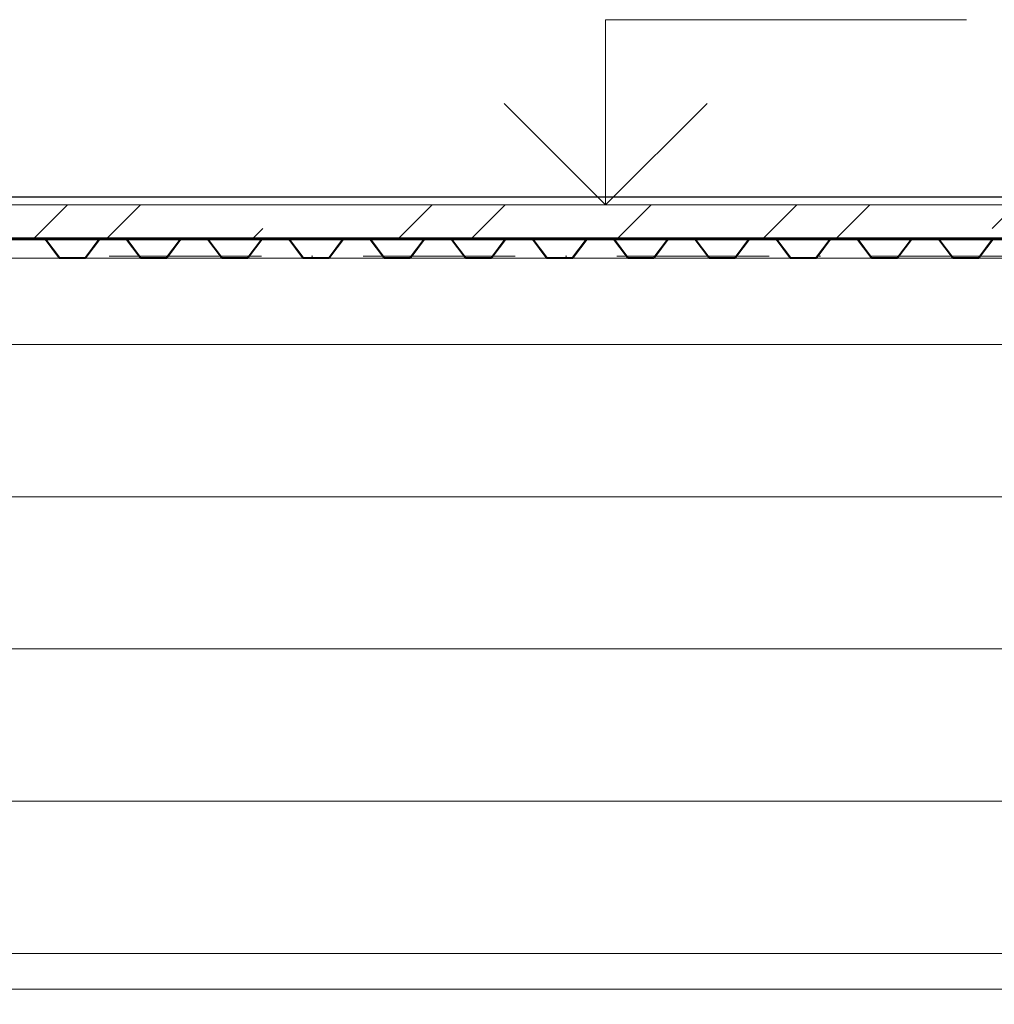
# Model space of a CAD drawing. Header units: millimetres. Extents: x -2033 to 156832, y -23587 to 25008.
# Tile 54 of 71: x 88446 to 90366, y 4570 to 6510. Entities that reach past the tile are written whole.
import ezdxf

# ---------------------------------------------------------------- set-up
doc = ezdxf.new("R2010")
doc.units = ezdxf.units.MM
doc.linetypes.add('Čerchovaná 10mm', pattern=[1800, 1000, -400, 0, -400])
doc.linetypes.add('Čerchovaná 3mm', pattern=[500, 300, -100, 0, -100])
for name, color, linetype, lineweight in [('CA_KOTY', 3, 'Continuous', 9), ('CA_NEVHRA1', 3, 'Čerchovaná 3mm', 13), ('CA_OSY', 5, 'Continuous', 9), ('CA_PODLAHA', 1, 'Continuous', 25), ('CA_PODLAHA25', 7, 'Continuous', 13), ('CA_POHHRA18', 9, 'Continuous', 9), ('CA_POHHRA25', 7, 'Continuous', 13), ('CA_REZY', 1, 'Continuous', 25), ('CA_SRAFY', 9, 'Continuous', 25), ('CA_ZARIZPRED', 8, 'Continuous', 13)]:
    doc.layers.add(name, color=color, linetype=linetype, lineweight=lineweight)

# ---------------------------------------------------------------- blocks, each defined once
blk = doc.blocks.new('ocelová kce final - 11542_003_OK-HALA_TaO-2_ET_AciS_2025-05-29_upr_dwg-2597525-ŘEZ 3 _vestavek V1')
at = {"layer": 'CA_REZY'}
for p, q in [((21835, 6160), (4570, 6160)), ((4570, 6079), (21835, 6079)), ((16933.8, 6079), (16886.2, 6079)), ((16886.2, 6077.9), (16933.8, 6077.9)), ((17046.1, 6079), (16933.9, 6079)), ((16936.2, 6076.7), (16962.9, 6041.6)), ((16937.1, 6077.4), (16963.8, 6042.3)), ((16963.8, 6042.3), (16937.1, 6077.4)), ((17016.2, 6042.3), (17042.9, 6077.4)), ((17042.9, 6077.4), (17016.2, 6042.3)), ((17017.1, 6041.6), (17043.8, 6076.7)), ((17090, 6079), (17046.2, 6079)), ((17046.2, 6077.9), (17090, 6077.9)), ((17093.8, 6079), (17050, 6079)), ((17050, 6079), (17050, 6077.9)), ((17050, 6077.9), (17093.8, 6077.9)), ((17090, 6077.9), (17090, 6079)), ((17206.1, 6079), (17093.9, 6079)), ((17096.2, 6076.7), (17122.9, 6041.6)), ((17097.1, 6077.4), (17123.8, 6042.3)), ((17123.8, 6042.3), (17097.1, 6077.4)), ((17176.2, 6042.3), (17202.9, 6077.4)), ((17202.9, 6077.4), (17176.2, 6042.3)), ((17177.1, 6041.6), (17203.8, 6076.7)), ((17253.8, 6079), (17206.2, 6079)), ((17206.2, 6077.9), (17253.8, 6077.9)), ((17366.1, 6079), (17253.9, 6079)), ((17256.2, 6076.7), (17282.9, 6041.6)), ((17257.1, 6077.4), (17283.8, 6042.3)), ((17283.8, 6042.3), (17257.1, 6077.4)), ((17336.2, 6042.3), (17362.9, 6077.4)), ((17362.9, 6077.4), (17336.2, 6042.3)), ((17337.1, 6041.6), (17363.8, 6076.7)), ((17413.8, 6079), (17366.2, 6079)), ((17366.2, 6077.9), (17413.8, 6077.9)), ((17526.1, 6079), (17413.9, 6079)), ((17416.2, 6076.7), (17442.9, 6041.6)), ((17417.1, 6077.4), (17443.8, 6042.3)), ((17443.8, 6042.3), (17417.1, 6077.4)), ((17496.2, 6042.3), (17522.9, 6077.4)), ((17522.9, 6077.4), (17496.2, 6042.3)), ((17497.1, 6041.6), (17523.8, 6076.7)), ((17573.8, 6079), (17526.2, 6079)), ((17526.2, 6077.9), (17573.8, 6077.9)), ((17686.1, 6079), (17573.9, 6079)), ((17576.2, 6076.7), (17602.9, 6041.6)), ((17577.1, 6077.4), (17603.8, 6042.3)), ((17603.8, 6042.3), (17577.1, 6077.4)), ((17656.2, 6042.3), (17682.9, 6077.4)), ((17682.9, 6077.4), (17656.2, 6042.3)), ((17657.1, 6041.6), (17683.8, 6076.7)), ((17733.8, 6079), (17686.2, 6079)), ((17686.2, 6077.9), (17733.8, 6077.9)), ((17846.1, 6079), (17733.9, 6079)), ((17736.2, 6076.7), (17762.9, 6041.6)), ((17737.1, 6077.4), (17763.8, 6042.3)), ((17763.8, 6042.3), (17737.1, 6077.4)), ((17816.2, 6042.3), (17842.9, 6077.4)), ((17842.9, 6077.4), (17816.2, 6042.3)), ((17817.1, 6041.6), (17843.8, 6076.7)), ((17893.8, 6079), (17846.2, 6079)), ((17846.2, 6077.9), (17893.8, 6077.9)), ((18006.1, 6079), (17893.9, 6079)), ((17896.2, 6076.7), (17922.9, 6041.6)), ((17897.1, 6077.4), (17923.8, 6042.3)), ((17923.8, 6042.3), (17897.1, 6077.4)), ((17976.2, 6042.3), (18002.9, 6077.4)), ((18002.9, 6077.4), (17976.2, 6042.3)), ((17977.1, 6041.6), (18003.8, 6076.7)), ((18050, 6079), (18006.2, 6079)), ((18006.2, 6077.9), (18050, 6077.9)), ((18053.8, 6079), (18010, 6079)), ((18010, 6079), (18010, 6077.9)), ((18010, 6077.9), (18053.8, 6077.9)), ((18050, 6077.9), (18050, 6079)), ((18166.1, 6079), (18053.9, 6079)), ((18056.2, 6076.7), (18082.9, 6041.6)), ((18057.1, 6077.4), (18083.8, 6042.3)), ((18083.8, 6042.3), (18057.1, 6077.4)), ((18136.2, 6042.3), (18162.9, 6077.4)), ((18162.9, 6077.4), (18136.2, 6042.3)), ((18137.1, 6041.6), (18163.8, 6076.7)), ((18213.8, 6079), (18166.2, 6079)), ((18166.2, 6077.9), (18213.8, 6077.9)), ((18326.1, 6079), (18213.9, 6079)), ((18216.2, 6076.7), (18242.9, 6041.6)), ((18217.1, 6077.4), (18243.8, 6042.3)), ((18243.8, 6042.3), (18217.1, 6077.4)), ((18296.2, 6042.3), (18322.9, 6077.4)), ((18322.9, 6077.4), (18296.2, 6042.3)), ((18297.1, 6041.6), (18323.8, 6076.7)), ((18373.8, 6079), (18326.2, 6079)), ((18326.2, 6077.9), (18373.8, 6077.9)), ((18486.1, 6079), (18373.9, 6079)), ((18376.2, 6076.7), (18402.9, 6041.6)), ((18377.1, 6077.4), (18403.8, 6042.3)), ((18403.8, 6042.3), (18377.1, 6077.4)), ((18456.2, 6042.3), (18482.9, 6077.4)), ((18482.9, 6077.4), (18456.2, 6042.3)), ((18457.1, 6041.6), (18483.8, 6076.7)), ((18533.8, 6079), (18486.2, 6079)), ((18486.2, 6077.9), (18533.8, 6077.9)), ((18646.1, 6079), (18533.9, 6079)), ((18536.2, 6076.7), (18562.9, 6041.6)), ((18537.1, 6077.4), (18563.8, 6042.3)), ((18563.8, 6042.3), (18537.1, 6077.4)), ((18616.2, 6042.3), (18642.9, 6077.4)), ((18642.9, 6077.4), (18616.2, 6042.3)), ((18617.1, 6041.6), (18643.8, 6076.7)), ((18693.8, 6079), (18646.2, 6079)), ((18646.2, 6077.9), (18693.8, 6077.9)), ((18806.1, 6079), (18693.9, 6079)), ((18696.2, 6076.7), (18722.9, 6041.6)), ((18697.1, 6077.4), (18723.8, 6042.3)), ((18723.8, 6042.3), (18697.1, 6077.4)), ((18776.2, 6042.3), (18802.9, 6077.4)), ((18802.9, 6077.4), (18776.2, 6042.3)), ((18777.1, 6041.6), (18803.8, 6076.7)), ((16966.2, 6041.1), (17013.8, 6041.1)), ((17013.8, 6041.1), (16966.2, 6041.1)), ((16966.2, 6040), (17013.8, 6040)), ((17126.2, 6041.1), (17173.8, 6041.1)), ((17173.8, 6041.1), (17126.2, 6041.1)), ((17126.2, 6040), (17173.8, 6040)), ((17286.2, 6041.1), (17333.8, 6041.1)), ((17333.8, 6041.1), (17286.2, 6041.1)), ((17286.2, 6040), (17333.8, 6040)), ((17446.2, 6041.1), (17493.8, 6041.1)), ((17493.8, 6041.1), (17446.2, 6041.1)), ((17446.2, 6040), (17493.8, 6040)), ((17606.2, 6041.1), (17653.8, 6041.1)), ((17653.8, 6041.1), (17606.2, 6041.1)), ((17606.2, 6040), (17653.8, 6040)), ((17766.2, 6041.1), (17813.8, 6041.1)), ((17813.8, 6041.1), (17766.2, 6041.1)), ((17766.2, 6040), (17813.8, 6040)), ((17926.2, 6041.1), (17973.8, 6041.1)), ((17973.8, 6041.1), (17926.2, 6041.1)), ((17926.2, 6040), (17973.8, 6040)), ((18086.2, 6041.1), (18133.8, 6041.1)), ((18133.8, 6041.1), (18086.2, 6041.1)), ((18086.2, 6040), (18133.8, 6040)), ((18246.2, 6041.1), (18293.8, 6041.1)), ((18293.8, 6041.1), (18246.2, 6041.1)), ((18246.2, 6040), (18293.8, 6040)), ((18406.2, 6041.1), (18453.8, 6041.1)), ((18453.8, 6041.1), (18406.2, 6041.1)), ((18406.2, 6040), (18453.8, 6040)), ((18566.2, 6041.1), (18613.8, 6041.1)), ((18613.8, 6041.1), (18566.2, 6041.1)), ((18566.2, 6040), (18613.8, 6040)), ((18726.2, 6041.1), (18773.8, 6041.1)), ((18773.8, 6041.1), (18726.2, 6041.1)), ((18726.2, 6040), (18773.8, 6040))]:
    blk.add_line(p, q, dxfattribs=at)
for centre, radius, start, end in [((16886.2, 6075), 4.04, 90, 143.6548), ((16886.2, 6075), 2.96, 90, 143.8185), ((16933.8, 6075), 4.04, 36.3452, 90), ((16933.8, 6075), 2.96, 36.1815, 90), ((16933.8, 6075), 4.04, 36.3453, 88.7247), ((17046.3, 6074.8), 4.18, 91.5924, 142.6726), ((17046.2, 6075), 4.04, 90, 143.6548), ((17046.2, 6075), 2.96, 90, 143.8185), ((17093.8, 6075), 4.04, 36.3452, 90), ((17093.8, 6075), 2.96, 36.1815, 90), ((17093.8, 6075), 4.04, 36.3453, 88.7247), ((17206.3, 6074.8), 4.18, 91.5924, 142.6726), ((17206.2, 6075), 4.04, 90, 143.6548), ((17206.2, 6075), 2.96, 90, 143.8185), ((17253.8, 6075), 4.04, 36.3452, 90), ((17253.8, 6075), 2.96, 36.1815, 90), ((17253.8, 6075), 4.04, 36.3453, 88.7247), ((17366.3, 6074.8), 4.18, 91.5924, 142.6726), ((17366.2, 6075), 4.04, 90, 143.6548), ((17366.2, 6075), 2.96, 90, 143.8185), ((17413.8, 6075), 4.04, 36.3452, 90), ((17413.8, 6075), 2.96, 36.1815, 90), ((17413.8, 6075), 4.04, 36.3453, 88.7247), ((17526.3, 6074.8), 4.18, 91.5924, 142.6726), ((17526.2, 6075), 4.04, 90, 143.6548), ((17526.2, 6075), 2.96, 90, 143.8185), ((17573.8, 6075), 4.04, 36.3452, 90), ((17573.8, 6075), 2.96, 36.1815, 90), ((17573.8, 6075), 4.04, 36.3453, 88.7247), ((17686.3, 6074.8), 4.18, 91.5924, 142.6726), ((17686.2, 6075), 4.04, 90, 143.6548), ((17686.2, 6075), 2.96, 90, 143.8185), ((17733.8, 6075), 4.04, 36.3452, 90), ((17733.8, 6075), 2.96, 36.1815, 90), ((17733.8, 6075), 4.04, 36.3453, 88.7247), ((17846.3, 6074.8), 4.18, 91.5924, 142.6726), ((17846.2, 6075), 4.04, 90, 143.6548), ((17846.2, 6075), 2.96, 90, 143.8185), ((17893.8, 6075), 4.04, 36.3452, 90), ((17893.8, 6075), 2.96, 36.1815, 90), ((17893.8, 6075), 4.04, 36.3453, 88.7247), ((18006.3, 6074.8), 4.18, 91.5924, 142.6726), ((18006.2, 6075), 4.04, 90, 143.6548), ((18006.2, 6075), 2.96, 90, 143.8185), ((18053.8, 6075), 4.04, 36.3452, 90), ((18053.8, 6075), 2.96, 36.1815, 90), ((18053.8, 6075), 4.04, 36.3453, 88.7247), ((18166.3, 6074.8), 4.18, 91.5924, 142.6726), ((18166.2, 6075), 4.04, 90, 143.6548), ((18166.2, 6075), 2.96, 90, 143.8185), ((18213.8, 6075), 4.04, 36.3452, 90), ((18213.8, 6075), 2.96, 36.1815, 90), ((18213.8, 6075), 4.04, 36.3453, 88.7247), ((18326.3, 6074.8), 4.18, 91.5924, 142.6726), ((18326.2, 6075), 4.04, 90, 143.6548), ((18326.2, 6075), 2.96, 90, 143.8185), ((18373.8, 6075), 4.04, 36.3452, 90), ((18373.8, 6075), 2.96, 36.1815, 90), ((18373.8, 6075), 4.04, 36.3453, 88.7247), ((18486.3, 6074.8), 4.18, 91.5924, 142.6726), ((18486.2, 6075), 4.04, 90, 143.6548), ((18486.2, 6075), 2.96, 90, 143.8185), ((18533.8, 6075), 4.04, 36.3452, 90), ((18533.8, 6075), 2.96, 36.1815, 90), ((18533.8, 6075), 4.04, 36.3453, 88.7247), ((18646.3, 6074.8), 4.18, 91.5924, 142.6726), ((18646.2, 6075), 4.04, 90, 143.6548), ((18646.2, 6075), 2.96, 90, 143.8185), ((18693.8, 6075), 4.04, 36.3452, 90), ((18693.8, 6075), 2.96, 36.1815, 90), ((18693.8, 6075), 4.04, 36.3453, 88.7247), ((18806.3, 6074.8), 4.18, 91.5924, 142.6726), ((18806.2, 6075), 4.04, 90, 143.6548), ((18806.2, 6075), 2.96, 90, 143.8185), ((16966.2, 6044), 4.04, 216.3452, 270), ((16966.3, 6044.2), 3.09, 217.3274, 268.8539), ((16966.2, 6044), 2.96, 216.1815, 270), ((17013.8, 6044), 2.96, 270, 323.8187), ((17013.8, 6044), 2.96, 270, 323.8185), ((17013.8, 6044), 4.04, 270, 323.6548), ((17126.2, 6044), 4.04, 216.3452, 270), ((17126.3, 6044.2), 3.09, 217.3274, 268.8539), ((17126.2, 6044), 2.96, 216.1815, 270), ((17173.8, 6044), 2.96, 270, 323.8187), ((17173.8, 6044), 2.96, 270, 323.8185), ((17173.8, 6044), 4.04, 270, 323.6548), ((17286.2, 6044), 4.04, 216.3452, 270), ((17286.3, 6044.2), 3.09, 217.3274, 268.8539), ((17286.2, 6044), 2.96, 216.1815, 270), ((17333.8, 6044.1), 3.07, 270.9824, 322.8363), ((17333.8, 6044), 2.96, 270, 323.8185), ((17333.8, 6044), 4.04, 270, 323.6548), ((17446.2, 6044), 4.04, 216.3452, 270), ((17446.3, 6044.2), 3.09, 217.3274, 268.8539), ((17446.2, 6044), 2.96, 216.1815, 270), ((17493.8, 6044), 2.96, 270, 323.8187), ((17493.8, 6044), 2.96, 270, 323.8185), ((17493.8, 6044), 4.04, 270, 323.6548), ((17606.2, 6044), 4.04, 216.3452, 270), ((17606.3, 6044.2), 3.09, 217.3274, 268.8539), ((17606.2, 6044), 2.96, 216.1815, 270), ((17653.8, 6044), 2.96, 270, 323.8187), ((17653.8, 6044), 2.96, 270, 323.8185), ((17653.8, 6044), 4.04, 270, 323.6548), ((17766.2, 6044), 4.04, 216.3452, 270), ((17766.3, 6044.2), 3.09, 217.3274, 268.8539), ((17766.2, 6044), 2.96, 216.1815, 270), ((17813.8, 6044), 2.96, 270, 323.8187), ((17813.8, 6044), 2.96, 270, 323.8185), ((17813.8, 6044), 4.04, 270, 323.6548), ((17926.2, 6044), 4.04, 216.3452, 270), ((17926.3, 6044.2), 3.09, 217.3274, 268.8539), ((17926.2, 6044), 2.96, 216.1815, 270), ((17973.8, 6044.1), 3.07, 270.9824, 322.8363), ((17973.8, 6044), 2.96, 270, 323.8185), ((17973.8, 6044), 4.04, 270, 323.6548), ((18086.2, 6044), 4.04, 216.3452, 270), ((18086.3, 6044.2), 3.09, 217.3274, 268.8539), ((18086.2, 6044), 2.96, 216.1815, 270), ((18133.8, 6044), 2.96, 270, 323.8187), ((18133.8, 6044), 2.96, 270, 323.8185), ((18133.8, 6044), 4.04, 270, 323.6548), ((18246.2, 6044), 4.04, 216.3452, 270), ((18246.3, 6044.2), 3.09, 217.3274, 268.8539), ((18246.2, 6044), 2.96, 216.1815, 270), ((18293.8, 6044), 2.96, 270, 323.8187), ((18293.8, 6044), 2.96, 270, 323.8185), ((18293.8, 6044), 4.04, 270, 323.6548), ((18406.2, 6044), 4.04, 216.3452, 270), ((18406.3, 6044.2), 3.09, 217.3274, 268.8539), ((18406.2, 6044), 2.96, 216.1815, 270), ((18453.8, 6044), 2.96, 270, 323.8187), ((18453.8, 6044), 2.96, 270, 323.8185), ((18453.8, 6044), 4.04, 270, 323.6548), ((18566.2, 6044), 4.04, 216.3452, 270), ((18566.3, 6044.2), 3.09, 217.3274, 268.8539), ((18566.2, 6044), 2.96, 216.1815, 270), ((18613.8, 6044.1), 3.07, 270.9824, 322.8363), ((18613.8, 6044), 2.96, 270, 323.8185), ((18613.8, 6044), 4.04, 270, 323.6548), ((18726.2, 6044), 4.04, 216.3452, 270), ((18726.3, 6044.2), 3.09, 217.3274, 268.8539), ((18726.2, 6044), 2.96, 216.1815, 270), ((18773.8, 6044), 2.96, 270, 323.8187), ((18773.8, 6044), 2.96, 270, 323.8185), ((18773.8, 6044), 4.04, 270, 323.6548)]:
    blk.add_arc(centre, radius, start, end, dxfattribs=at)
blk = doc.blocks.new('ocelová kce final - ocelová kce final-2597615-ŘEZ 3 _vestavek V1')
blk.add_blockref('ocelová kce final - 11542_003_OK-HALA_TaO-2_ET_AciS_2025-05-29_upr_dwg-2597525-ŘEZ 3 _vestavek V1', (0, 0))

msp = doc.modelspace()

# ---------------------------------------------------------------- hatches: boundary and pattern name
at = {"layer": 'CA_POHHRA25', "lineweight": 9}
h = msp.add_hatch(dxfattribs=at)
h.set_pattern_fill('FP_25', color=256, style=0, pattern_type=2)
h.set_pattern_definition([(0, (225784.02, 6169.97), (0, 300), [])])
h.paths.add_polyline_path([(75990.2, 0), (93335.2, 0), (93335.2, 2050), (93265.2, 2050), (93258.1, 2052.9), (93255.2, 2060), (93255.2, 2140), (93258.1, 2147.1), (93265.2, 2150), (93395.2, 2150), (93402.3, 2147.1), (93405.2, 2140), (93405.2, 2060), (93402.3, 2052.9), (93395.2, 2050), (93435.2, 2050), (93435.2, 6160), (93405.2, 6160), (93405.2, 6023), (93311.2, 6023), (93300.7, 6020.2), (93293, 6012.5), (93290.2, 6002), (93290.2, 5838), (93293, 5827.5), (93300.7, 5819.8), (93311.2, 5817), (93405.2, 5817), (93405.2, 5800), (93165.2, 5800), (93165.2, 5817), (93259.2, 5817), (93269.7, 5819.8), (93277.4, 5827.5), (93280.2, 5838), (93280.2, 6002), (93277.4, 6012.5), (93269.7, 6020.2), (93259.2, 6023), (93165.2, 6023), (93165.2, 6040), (93166.4, 6041.1), (93163.1, 6041.6), (93134, 6078.5), (93134, 6077.9), (93083.1, 6077.4), (93084, 6076.7), (93056.4, 6042.3), (93054, 6040), (93006.4, 6041.1), (93003.1, 6041.6), (92974, 6078.5), (92974, 6077.9), (92923.1, 6077.4), (92924, 6076.7), (92896.4, 6042.3), (92894, 6040), (92846.4, 6041.1), (92843.1, 6041.6), (92814, 6078.5), (92814, 6077.9), (92763.1, 6077.4), (92764, 6076.7), (92736.4, 6042.3), (92734, 6040), (92686.4, 6041.1), (92683.1, 6041.6), (92654, 6078.5), (92654, 6077.9), (92603.1, 6077.4), (92604, 6076.7), (92576.4, 6042.3), (92574, 6040), (92526.4, 6041.1), (92523.1, 6041.6), (92494, 6078.5), (92494, 6077.9), (92443.1, 6077.4), (92444, 6076.7), (92416.4, 6042.3), (92414, 6040), (92366.4, 6041.1), (92363.1, 6041.6), (92334, 6078.5), (92333.3, 6077.9), (92283.1, 6077.4), (92284, 6076.7), (92256.4, 6042.3), (92254, 6040), (92206.4, 6041.1), (92203.1, 6041.6), (92174, 6078.5), (92174, 6077.9), (92123.1, 6077.4), (92124, 6076.7), (92096.4, 6042.3), (92094, 6040), (92046.4, 6041.1), (92043.1, 6041.6), (92014, 6078.5), (92014, 6077.9), (91963.1, 6077.4), (91964, 6076.7), (91936.4, 6042.3), (91934, 6040), (91886.4, 6041.1), (91883.1, 6041.6), (91854, 6078.5), (91854, 6077.9), (91803.1, 6077.4), (91804, 6076.7), (91776.4, 6042.3), (91774, 6040), (91726.4, 6041.1), (91723.1, 6041.6), (91694, 6078.5), (91694, 6077.9), (91643.1, 6077.4), (91644, 6076.7), (91616.4, 6042.3), (91614, 6040), (91566.4, 6041.1), (91563.1, 6041.6), (91534, 6078.5), (91534, 6077.9), (91483.1, 6077.4), (91484, 6076.7), (91456.4, 6042.3), (91454, 6040), (91406.4, 6041.1), (91403.1, 6041.6), (91374, 6078.5), (91374, 6077.9), (91323.1, 6077.4), (91324, 6076.7), (91296.4, 6042.3), (91294, 6040), (91246.4, 6041.1), (91243.1, 6041.6), (91214, 6078.5), (91214, 6077.9), (91163.1, 6077.4), (91164, 6076.7), (91136.4, 6042.3), (91132.2, 6040), (91086.4, 6041.1), (91083.1, 6041.6), (91054, 6078.5), (91054, 6077.9), (91003.1, 6077.4), (91004, 6076.7), (90976.4, 6042.3), (90974, 6040), (90926.4, 6041.1), (90923.1, 6041.6), (90894, 6078.5), (90894, 6077.9), (90843.1, 6077.4), (90844, 6076.7), (90816.4, 6042.3), (90814, 6040), (90766.4, 6041.1), (90763.1, 6041.6), (90734, 6078.5), (90734, 6077.9), (90683.1, 6077.4), (90684, 6076.7), (90656.4, 6042.3), (90654, 6040), (90606.4, 6041.1), (90603.1, 6041.6), (90574, 6078.5), (90574, 6077.9), (90523.1, 6077.4), (90524, 6076.7), (90496.4, 6042.3), (90494, 6040), (90446.4, 6041.1), (90443.1, 6041.6), (90414, 6078.5), (90414, 6077.9), (90363.1, 6077.4), (90364, 6076.7), (90336.4, 6042.3), (90334, 6040), (90286.4, 6041.1), (90283.1, 6041.6), (90254, 6078.5), (90254, 6077.9), (90203.1, 6077.4), (90204, 6076.7), (90176.4, 6042.3), (90174, 6040), (90126.4, 6041.1), (90123.1, 6041.6), (90094, 6078.5), (90094, 6077.9), (90043.1, 6077.4), (90044, 6076.7), (90016.4, 6042.3), (90014, 6040), (89966.4, 6041.1), (89963.1, 6041.6), (89934, 6078.5), (89934, 6077.9), (89883.1, 6077.4), (89884, 6076.7), (89856.4, 6042.3), (89854, 6040), (89806.4, 6041.1), (89803.1, 6041.6), (89774, 6078.5), (89774, 6077.9), (89723.1, 6077.4), (89724, 6076.7), (89696.4, 6042.3), (89694, 6040), (89646.4, 6041.1), (89643.1, 6041.6), (89614, 6078.5), (89614, 6077.9), (89563.1, 6077.4), (89564, 6076.7), (89536.4, 6042.3), (89534, 6040), (89486.4, 6041.1), (89483.1, 6041.6), (89454, 6078.5), (89454, 6077.9), (89403.1, 6077.4), (89404, 6076.7), (89376.4, 6042.3), (89374, 6040), (89326.4, 6041.1), (89323.1, 6041.6), (89294, 6078.5), (89294, 6077.9), (89243.1, 6077.4), (89244, 6076.7), (89216.4, 6042.3), (89214, 6040), (89166.4, 6041.1), (89163.1, 6041.6), (89134, 6078.5), (89134, 6077.9), (89083.1, 6077.4), (89084, 6076.7), (89056.4, 6042.3), (89054, 6040), (89006.4, 6041.1), (89003.1, 6041.6), (88974, 6078.5), (88974, 6077.9), (88923.1, 6077.4), (88924, 6076.7), (88896.4, 6042.3), (88894, 6040), (88846.4, 6041.1), (88843.1, 6041.6), (88814, 6078.5), (88814, 6077.9), (88763.1, 6077.4), (88764, 6076.7), (88736.4, 6042.3), (88729.9, 6040), (88686.4, 6041.1), (88683.1, 6041.6), (88654, 6078.5), (88654, 6077.9), (88603.1, 6077.4), (88604, 6076.7), (88576.4, 6042.3), (88574, 6040), (88526.4, 6041.1), (88523.1, 6041.6), (88494, 6078.5), (88494, 6077.9), (88443.1, 6077.4), (88444, 6076.7), (88416.4, 6042.3), (88414, 6040), (88366.4, 6041.1), (88363.1, 6041.6), (88334, 6078.5), (88334, 6077.9), (88283.1, 6077.4), (88284, 6076.7), (88256.4, 6042.3), (88254, 6040), (88206.4, 6041.1), (88203.1, 6041.6), (88174, 6078.5), (88174, 6077.9), (88123.1, 6077.4), (88124, 6076.7), (88096.4, 6042.3), (88094, 6040), (88046.4, 6041.1), (88043.1, 6041.6), (88014, 6078.5), (88014, 6077.9), (87963.1, 6077.4), (87964, 6076.7), (87936.4, 6042.3), (87934, 6040), (87886.4, 6041.1), (87883.1, 6041.6), (87854, 6078.5), (87854, 6077.9), (87803.1, 6077.4), (87804, 6076.7), (87776.4, 6042.3), (87774, 6040), (87726.4, 6041.1), (87720.2, 6045.5), (87694, 6078.5), (87694, 6077.9), (87643.1, 6077.4), (87644, 6076.7), (87616.4, 6042.3), (87614, 6040), (87720.2, 6040), (87720.2, 6023), (87626.2, 6023), (87615.7, 6020.2), (87608, 6012.5), (87605.2, 6002), (87605.2, 5838), (87608, 5827.5), (87615.7, 5819.8), (87626.2, 5817), (87720.2, 5817), (87720.2, 5800), (87480.2, 5800), (87480.2, 5817), (87574.2, 5817), (87584.7, 5819.8), (87592.4, 5827.5), (87595.2, 5838), (87595.2, 6002), (87592.4, 6012.5), (87584.7, 6020.2), (87574.2, 6023), (87480.2, 6023), (87480.2, 6040), (87566.4, 6041.1), (87563.1, 6041.6), (87534, 6078.5), (87534, 6077.9), (87483.1, 6077.4), (87484, 6076.7), (87456.4, 6042.3), (87454, 6040), (87406.4, 6041.1), (87403.1, 6041.6), (87374, 6078.5), (87374, 6077.9), (87323.1, 6077.4), (87324, 6076.7), (87296.4, 6042.3), (87294, 6040), (87246.4, 6041.1), (87243.1, 6041.6), (87214, 6078.5), (87214, 6077.9), (87163.1, 6077.4), (87164, 6076.7), (87136.4, 6042.3), (87134, 6040), (87086.4, 6041.1), (87083.1, 6041.6), (87054, 6078.5), (87054, 6077.9), (87003.1, 6077.4), (87004, 6076.7), (86976.4, 6042.3), (86974, 6040), (86926.4, 6041.1), (86923.1, 6041.6), (86894, 6078.5), (86894, 6077.9), (86843.1, 6077.4), (86844, 6076.7), (86816.4, 6042.3), (86814, 6040), (86766.4, 6041.1), (86763.1, 6041.6), (86734, 6078.5), (86734, 6077.9), (86683.1, 6077.4), (86684, 6076.7), (86656.4, 6042.3), (86654, 6040), (86606.4, 6041.1), (86603.1, 6041.6), (86574, 6078.5), (86574, 6077.9), (86523.1, 6077.4), (86524, 6076.7), (86496.4, 6042.3), (86494, 6040), (86446.4, 6041.1), (86443.1, 6041.6), (86414, 6078.5), (86414, 6077.9), (86363.1, 6077.4), (86364, 6076.7), (86336.4, 6042.3), (86334, 6040), (86286.4, 6041.1), (86283.1, 6041.6), (86254, 6078.5), (86254, 6077.9), (86203.1, 6077.4), (86204, 6076.7), (86176.4, 6042.3), (86174, 6040), (86126.4, 6041.1), (86123.1, 6041.6), (86094, 6078.5), (86094, 6077.9), (86043.1, 6077.4), (86044, 6076.7), (86016.4, 6042.3), (86014, 6040), (85966.4, 6041.1), (85963.1, 6041.6), (85934, 6078.5), (85934, 6077.9), (85883.1, 6077.4), (85884, 6076.7), (85856.4, 6042.3), (85854, 6040), (85806.4, 6041.1), (85803.1, 6041.6), (85774, 6078.5), (85774, 6077.9), (85723.1, 6077.4), (85724, 6076.7), (85696.4, 6042.3), (85694, 6040), (85646.4, 6041.1), (85641.3, 6044), (85614, 6078.5), (85614, 6077.9), (85563.1, 6077.4), (85564, 6076.7), (85536.4, 6042.3), (85534, 6040), (85486.4, 6041.1), (85483.1, 6041.6), (85454, 6078.5), (85454, 6077.9), (85403.1, 6077.4), (85404, 6076.7), (85376.4, 6042.3), (85374, 6040), (85326.4, 6041.1), (85323.1, 6041.6), (85294, 6078.5), (85294, 6077.9), (85243.1, 6077.4), (85244, 6076.7), (85216.4, 6042.3), (85214, 6040), (85166.4, 6041.1), (85163.1, 6041.6), (85134, 6078.5), (85134, 6077.9), (85083.1, 6077.4), (85084, 6076.7), (85056.4, 6042.3), (85054, 6040), (85006.4, 6041.1), (85003.1, 6041.6), (84974, 6078.5), (84974, 6077.9), (84923.1, 6077.4), (84924, 6076.7), (84896.4, 6042.3), (84894, 6040), (84846.4, 6041.1), (84843.1, 6041.6), (84814, 6078.5), (84814, 6077.9), (84763.1, 6077.4), (84764, 6076.7), (84736.4, 6042.3), (84734, 6040), (84686.4, 6041.1), (84683.1, 6041.6), (84654, 6078.5), (84654, 6077.9), (84603.1, 6077.4), (84604, 6076.7), (84576.4, 6042.3), (84574, 6040), (84526.4, 6041.1), (84523.1, 6041.6), (84494, 6078.5), (84494, 6077.9), (84443.1, 6077.4), (84444, 6076.7), (84416.4, 6042.3), (84414, 6040), (84366.4, 6041.1), (84363.1, 6041.6), (84334, 6078.5), (84334, 6077.9), (84283.1, 6077.4), (84284, 6076.7), (84256.4, 6042.3), (84254, 6040), (84206.4, 6041.1), (84203.1, 6041.6), (84174, 6078.5), (84174, 6077.9), (84123.1, 6077.4), (84124, 6076.7), (84096.4, 6042.3), (84094, 6040), (84046.4, 6041.1), (84043.1, 6041.6), (84014, 6078.5), (84014, 6077.9), (83963.1, 6077.4), (83964, 6076.7), (83936.4, 6042.3), (83934, 6040), (83886.4, 6041.1), (83883.1, 6041.6), (83854, 6078.5), (83854, 6077.9), (83803.1, 6077.4), (83804, 6076.7), (83776.4, 6042.3), (83774, 6040), (83726.4, 6041.1), (83723.1, 6041.6), (83694, 6078.5), (83694, 6077.9), (83643.1, 6077.4), (83644, 6076.7), (83616.4, 6042.3), (83614, 6040), (83566.4, 6041.1), (83563.1, 6041.6), (83534, 6078.5), (83534, 6077.9), (83483.1, 6077.4), (83484, 6076.7), (83456.4, 6042.3), (83454, 6040), (83406.4, 6041.1), (83403.1, 6041.6), (83374, 6078.5), (83374, 6077.9), (83323.1, 6077.4), (83324, 6076.7), (83296.4, 6042.3), (83294, 6040), (83246.4, 6041.1), (83243.1, 6041.6), (83214, 6078.5), (83214, 6077.9), (83163.1, 6077.4), (83164, 6076.7), (83136.4, 6042.3), (83134, 6040), (83086.4, 6041.1), (83083.1, 6041.6), (83054, 6078.5), (83054, 6077.9), (83003.1, 6077.4), (83004, 6076.7), (82976.4, 6042.3), (82974, 6040), (82926.4, 6041.1), (82923.1, 6041.6), (82894, 6078.5), (82894, 6077.9), (82843.1, 6077.4), (82844, 6076.7), (82816.4, 6042.3), (82814, 6040), (82766.4, 6041.1), (82763.1, 6041.6), (82734, 6078.5), (82734, 6077.9), (82683.1, 6077.4), (82684, 6076.7), (82656.4, 6042.3), (82654, 6040), (82606.4, 6041.1), (82603.1, 6041.6), (82574, 6078.5), (82574, 6077.9), (82523.1, 6077.4), (82524, 6076.7), (82496.4, 6042.3), (82494, 6040), (82446.4, 6041.1), (82443.1, 6041.6), (82414, 6078.5), (82414, 6077.9), (82363.1, 6077.4), (82364, 6076.7), (82336.4, 6042.3), (82334, 6040), (82286.4, 6041.1), (82283.1, 6041.6), (82254, 6078.5), (82254, 6077.9), (82203.1, 6077.4), (82204, 6076.7), (82176.4, 6042.3), (82174, 6040), (82126.4, 6041.1), (82123.1, 6041.6), (82094, 6078.5), (82094, 6077.9), (82043.1, 6077.4), (82044, 6076.7), (82016.4, 6042.3), (82014, 6040), (82040.2, 6040), (82040.2, 6023), (81946.2, 6023), (81935.7, 6020.2), (81928, 6012.5), (81925.2, 6002), (81925.2, 5838), (81928, 5827.5), (81935.7, 5819.8), (81946.2, 5817), (82040.2, 5817), (82040.2, 5800), (81800.2, 5800), (81800.2, 5817), (81894.2, 5817), (81904.7, 5819.8), (81912.4, 5827.5), (81915.2, 5838), (81915.2, 6002), (81912.4, 6012.5), (81904.7, 6020.2), (81894.2, 6023), (81800.2, 6023), (81800.2, 6040), (81806.4, 6041.1), (81800.2, 6045.5), (81774, 6078.5), (81774, 6077.9), (81723.1, 6077.4), (81724, 6076.7), (81696.4, 6042.3), (81694, 6040), (81646.4, 6041.1), (81643.1, 6041.6), (81614, 6078.5), (81614, 6077.9), (81563.1, 6077.4), (81564, 6076.7), (81536.4, 6042.3), (81534, 6040), (81486.4, 6041.1), (81483.1, 6041.6), (81454, 6078.5), (81454, 6077.9), (81403.1, 6077.4), (81404, 6076.7), (81376.4, 6042.3), (81374, 6040), (81326.4, 6041.1), (81323.1, 6041.6), (81294, 6078.5), (81294, 6077.9), (81243.1, 6077.4), (81244, 6076.7), (81216.4, 6042.3), (81214, 6040), (81166.4, 6041.1), (81163.1, 6041.6), (81134, 6078.5), (81134, 6077.9), (81083.1, 6077.4), (81084, 6076.7), (81056.4, 6042.3), (81054, 6040), (81006.4, 6041.1), (81003.1, 6041.6), (80974, 6078.5), (80974, 6077.9), (80923.1, 6077.4), (80924, 6076.7), (80896.4, 6042.3), (80894, 6040), (80846.4, 6041.1), (80843.1, 6041.6), (80814, 6078.5), (80814, 6077.9), (80763.1, 6077.4), (80764, 6076.7), (80736.4, 6042.3), (80734, 6040), (80686.4, 6041.1), (80683.1, 6041.6), (80654, 6078.5), (80654, 6077.9), (80603.1, 6077.4), (80604, 6076.7), (80576.4, 6042.3), (80574, 6040), (80526.4, 6041.1), (80523.1, 6041.6), (80494, 6078.5), (80493.7, 6077.9), (80443.1, 6077.4), (80444, 6076.7), (80416.4, 6042.3), (80414, 6040), (80366.4, 6041.1), (80363.1, 6041.6), (80334, 6078.5), (80334, 6077.9), (80283.1, 6077.4), (80284, 6076.7), (80256.4, 6042.3), (80254, 6040), (80206.4, 6041.1), (80203.1, 6041.6), (80174, 6078.5), (80174, 6077.9), (80123.1, 6077.4), (80124, 6076.7), (80096.4, 6042.3), (80094, 6040), (80046.4, 6041.1), (80043.1, 6041.6), (80014, 6078.5), (80014, 6077.9), (79963.1, 6077.4), (79964, 6076.7), (79936.4, 6042.3), (79934, 6040), (79886.4, 6041.1), (79883.1, 6041.6), (79854, 6078.5), (79854, 6077.9), (79803.1, 6077.4), (79804, 6076.7), (79776.4, 6042.3), (79774, 6040), (79726.4, 6041.1), (79723.1, 6041.6), (79694, 6078.5), (79694, 6077.9), (79643.1, 6077.4), (79644, 6076.7), (79616.4, 6042.3), (79614, 6040), (79566.4, 6041.1), (79563.1, 6041.6), (79534, 6078.5), (79534, 6077.9), (79483.1, 6077.4), (79484, 6076.7), (79456.4, 6042.3), (79454, 6040), (79406.4, 6041.1), (79403.1, 6041.6), (79374, 6078.5), (79374, 6077.9), (79323.1, 6077.4), (79324, 6076.7), (79296.4, 6042.3), (79292.6, 6040), (79246.4, 6041.1), (79243.1, 6041.6), (79214, 6078.5), (79214, 6077.9), (79163.1, 6077.4), (79164, 6076.7), (79136.4, 6042.3), (79134, 6040), (79086.4, 6041.1), (79083.1, 6041.6), (79054, 6078.5), (79054, 6077.9), (79003.1, 6077.4), (79004, 6076.7), (78976.4, 6042.3), (78974, 6040), (78926.4, 6041.1), (78923.1, 6041.6), (78894, 6078.5), (78894, 6077.9), (78843.1, 6077.4), (78844, 6076.7), (78816.4, 6042.3), (78814, 6040), (78766.4, 6041.1), (78763.1, 6041.6), (78734, 6078.5), (78734, 6077.9), (78683.1, 6077.4), (78684, 6076.7), (78656.4, 6042.3), (78654, 6040), (78606.2, 6041.2), (78603.1, 6041.6), (78574, 6078.5), (78574, 6077.9), (78523.1, 6077.4), (78524, 6076.7), (78496.4, 6042.3), (78494, 6040), (78446.4, 6041.1), (78443.1, 6041.6), (78414, 6078.5), (78414, 6077.9), (78363.1, 6077.4), (78364, 6076.7), (78336.4, 6042.3), (78334, 6040), (78286.4, 6041.1), (78283.1, 6041.6), (78254, 6078.5), (78254, 6077.9), (78203.1, 6077.4), (78204, 6076.7), (78176.4, 6042.3), (78174, 6040), (78126.4, 6041.1), (78123.1, 6041.6), (78094, 6078.5), (78094, 6077.9), (78043.1, 6077.4), (78044, 6076.7), (78016.4, 6042.3), (78014, 6040), (77966.4, 6041.1), (77963.1, 6041.6), (77934, 6078.5), (77934, 6077.9), (77883.1, 6077.4), (77884, 6076.7), (77856.4, 6042.3), (77854, 6040), (77806.4, 6041.1), (77803.1, 6041.6), (77774, 6078.5), (77774, 6077.9), (77723.1, 6077.4), (77724, 6076.7), (77696.4, 6042.3), (77694, 6040), (77646.4, 6041.1), (77643.1, 6041.6), (77614, 6078.5), (77614, 6077.9), (77563.1, 6077.4), (77564, 6076.7), (77536.4, 6042.3), (77534, 6040), (77486.4, 6041.1), (77483.1, 6041.6), (77454, 6078.5), (77454, 6077.9), (77403.1, 6077.4), (77404, 6076.7), (77376.4, 6042.3), (77374, 6040), (77326.4, 6041.1), (77323.1, 6041.6), (77294, 6078.5), (77294, 6077.9), (77243.1, 6077.4), (77244, 6076.7), (77216.4, 6042.3), (77214, 6040), (77166.4, 6041.1), (77163.1, 6041.6), (77134, 6078.5), (77134, 6077.9), (77083.1, 6077.4), (77084, 6076.7), (77056.4, 6042.3), (77054, 6040), (77006.4, 6041.1), (77003.1, 6041.6), (76974, 6078.5), (76974, 6077.9), (76923.1, 6077.4), (76924, 6076.7), (76896.4, 6042.3), (76890.3, 6040), (76846.4, 6041.1), (76843.1, 6041.6), (76814, 6078.5), (76814, 6077.9), (76763.1, 6077.4), (76764, 6076.7), (76736.4, 6042.3), (76734, 6040), (76686.4, 6041.1), (76683.1, 6041.6), (76654, 6078.5), (76654, 6077.9), (76603.1, 6077.4), (76604, 6076.7), (76576.4, 6042.3), (76574, 6040), (76526.4, 6041.1), (76523.1, 6041.6), (76494, 6078.5), (76494, 6077.9), (76443.1, 6077.4), (76444, 6076.7), (76416.4, 6042.3), (76414, 6040), (76366.4, 6041.1), (76360.2, 6045.5), (76334, 6078.5), (76334, 6077.9), (76283.1, 6077.4), (76284, 6076.7), (76256.4, 6042.3), (76254, 6040), (76360.2, 6040), (76360.2, 6023), (76266.2, 6023), (76255.7, 6020.2), (76248, 6012.5), (76245.2, 6001.2), (76245.2, 5838), (76248, 5827.5), (76255.7, 5819.8), (76266.2, 5817), (76360.2, 5817), (76360.2, 5800), (76120.2, 5800), (76120.2, 5817), (76214.2, 5817), (76224.7, 5819.8), (76232.4, 5827.5), (76235.2, 5838), (76234.4, 6004.9), (76232.4, 6012.5), (76224.7, 6020.2), (76214.2, 6023), (76120.2, 6023), (76120.2, 6160), (75790.2, 6160), (75790.2, 400), (75990.2, 400), (75990.2, 108)])
h.paths.add_polyline_path([(93395.2, 2055), (93398.7, 2056.5), (93400.2, 2060), (93400.2, 2140), (93398.7, 2143.5), (93395.2, 2145), (93265.2, 2145), (93261.7, 2143.5), (93260.2, 2140), (93260.2, 2060), (93261.7, 2056.5), (93265.2, 2055), (93335.2, 2055)])
h.paths.add_polyline_path([(81946.2, 4600), (81800.2, 4600), (81800.2, 4617), (81894.2, 4617), (81904.7, 4619.8), (81912.4, 4627.5), (81915.2, 4638), (81915.2, 4802), (81912.4, 4812.5), (81904.7, 4820.2), (81894.2, 4823), (81800.2, 4823), (81800.2, 4840), (82040.2, 4840), (82040.2, 4823), (81946.2, 4823), (81935.7, 4820.2), (81928, 4812.5), (81925.2, 4802), (81925.2, 4638), (81928, 4627.5), (81935.7, 4619.8), (81946.2, 4617), (82040.2, 4617), (82040.2, 4600)])
h.paths.add_polyline_path([(93311.2, 4600), (93165.2, 4600), (93165.2, 4617), (93259.2, 4617), (93269.7, 4619.8), (93277.4, 4627.5), (93280.2, 4638), (93280.2, 4802), (93277.4, 4812.5), (93269.7, 4820.2), (93259.2, 4823), (93165.2, 4823), (93165.2, 4840), (93405.2, 4840), (93405.2, 4823), (93311.2, 4823), (93300.7, 4820.2), (93293, 4812.5), (93290.2, 4802), (93290.2, 4638), (93293, 4627.5), (93300.7, 4619.8), (93311.2, 4617), (93405.2, 4617), (93405.2, 4600)])
h.paths.add_polyline_path([(87626.2, 4600), (87480.2, 4600), (87480.2, 4617), (87574.2, 4617), (87584.7, 4619.8), (87592.4, 4627.5), (87595.2, 4638), (87595.2, 4802), (87592.4, 4812.5), (87584.7, 4820.2), (87574.2, 4823), (87480.2, 4823), (87480.2, 4840), (87720.2, 4840), (87720.2, 4823), (87626.2, 4823), (87615.7, 4820.2), (87608, 4812.5), (87605.2, 4802), (87605.2, 4638), (87608, 4627.5), (87615.7, 4619.8), (87626.2, 4617), (87720.2, 4617), (87720.2, 4600)])
h.paths.add_polyline_path([(76360.2, 4600), (76120.2, 4600), (76120.2, 4617), (76214.2, 4617), (76224.7, 4619.8), (76232.4, 4627.5), (76235.2, 4638), (76235.2, 4802), (76232.4, 4812.5), (76224.7, 4820.2), (76214.2, 4823), (76120.2, 4823), (76120.2, 4840), (76360.2, 4840), (76360.2, 4823), (76266.2, 4823), (76255.7, 4820.2), (76248, 4812.5), (76245.2, 4802), (76245.2, 4638), (76248, 4627.5), (76255.7, 4619.8), (76266.2, 4617), (76360.2, 4617)])
h.paths.add_polyline_path([(93257.2, 5376.9), (93252.6, 5378.2), (93248.7, 5381.9), (93246.1, 5387.6), (93245.2, 5394.2), (93246.1, 5481.8), (93248.7, 5487.4), (93252.6, 5491.2), (93257.2, 5492.5), (93315.5, 5492.2), (93319.9, 5489.6), (93323.5, 5483.8), (93325.1, 5476.8), (93325.2, 5475.1), (93324.3, 5387.6), (93321.7, 5381.9), (93317.8, 5378.2), (93313.2, 5376.9), (93277, 5376.9)])
h.paths.add_polyline_path([(87614.6, 5376.9), (87569.9, 5377.2), (87565.5, 5379.8), (87561.9, 5385.5), (87560.3, 5392.5), (87560.2, 5394.2), (87561.1, 5481.8), (87563.7, 5487.4), (87567.6, 5491.2), (87572.2, 5492.5), (87630.5, 5492.2), (87634.9, 5489.6), (87638.5, 5483.8), (87640.1, 5476.8), (87640.2, 5475.1), (87639.3, 5387.6), (87636.7, 5381.9), (87632.8, 5378.2), (87628.2, 5376.9)])
h.paths.add_polyline_path([(81892.2, 5376.9), (81887.6, 5378.2), (81883.7, 5381.9), (81881.1, 5387.6), (81880.2, 5394.2), (81881.1, 5481.8), (81883.7, 5487.4), (81887.6, 5491.2), (81892.2, 5492.5), (81950.5, 5492.2), (81954.9, 5489.6), (81958.5, 5483.8), (81960.1, 5476.8), (81960.2, 5475.1), (81959.3, 5387.6), (81956.7, 5381.9), (81952.2, 5377.9), (81948.2, 5376.9)])
h.paths.add_polyline_path([(76212.2, 5376.9), (76207.6, 5378.2), (76203.7, 5381.9), (76201.1, 5387.6), (76200.2, 5394.2), (76201.1, 5481.8), (76204, 5487.7), (76207.6, 5491.2), (76212.2, 5492.5), (76270.5, 5492.2), (76274.9, 5489.6), (76278.5, 5483.8), (76280.1, 5476.8), (76280.2, 5475.1), (76279.3, 5387.6), (76276.7, 5381.9), (76272.8, 5378.2), (76268.2, 5376.9)])
h.paths.add_polyline_path([(93313.2, 5385.5), (93316.5, 5387), (93318.7, 5390.9), (93319.2, 5394.2), (93318.2, 5480), (93315.5, 5483.2), (93313.2, 5483.8), (93254.9, 5483.2), (93252.2, 5480), (93251.2, 5475.1), (93252.2, 5389.4), (93254.9, 5386.2), (93257.2, 5385.5), (93277, 5385.5)])
h.paths.add_polyline_path([(87572.2, 5385.5), (87630.5, 5386.2), (87633.2, 5389.4), (87634.2, 5394.2), (87633.2, 5480), (87630.5, 5483.2), (87628.2, 5483.8), (87569.9, 5483.2), (87567.2, 5480), (87566.2, 5475.1), (87567.2, 5389.4), (87569.9, 5386.2), (87571, 5385.7)])
h.paths.add_polyline_path([(81892.2, 5385.5), (81950.5, 5386.2), (81953.2, 5389.4), (81954.2, 5394.2), (81953.2, 5480), (81950.5, 5483.2), (81948.2, 5483.8), (81889.9, 5483.2), (81887.2, 5480), (81886.2, 5475.1), (81887.2, 5389.4), (81889.9, 5386.2), (81891, 5385.7)])
h.paths.add_polyline_path([(76268.2, 5385.5), (76271.5, 5387), (76273.7, 5390.9), (76274.2, 5394.2), (76273.2, 5480), (76270.5, 5483.2), (76268.2, 5483.8), (76209.9, 5483.2), (76207.2, 5480), (76206.2, 5475.1), (76207.2, 5389.4), (76209.9, 5386.2), (76212.2, 5385.5)])
h.paths.add_polyline_path([(81854, 6040), (81966.4, 6041.1), (81963.1, 6041.6), (81934, 6078.5), (81934, 6077.9), (81883.1, 6077.4), (81884, 6076.7), (81856.4, 6042.3), (81854, 6041.1)])
h.paths.add_polyline_path([(93395.2, 6040), (93395.2, 6065.2), (93376.4, 6042.3), (93374, 6040)])
h.paths.add_polyline_path([(93295.9, 6040), (93326.4, 6041.1), (93322.6, 6042.3), (93294, 6078.5), (93294, 6077.9), (93243.1, 6077.4), (93244, 6076.7), (93216.4, 6042.3), (93214, 6040), (93294.1, 6040)])
h.paths.add_polyline_path([(76130.2, 6040), (76206.4, 6041.1), (76203.1, 6041.6), (76174, 6078.5), (76174, 6077.9), (76130.2, 6077.4), (76130.2, 6041.3)])
at = {"layer": 'CA_SRAFY', "lineweight": 9}
h = msp.add_hatch(dxfattribs=at)
h.set_pattern_fill('FP_23', color=256, style=0, pattern_type=2)
h.set_pattern_definition([(45, (225784, 6169.97), (-359.2102, 359.2102), []), (45, (225927.7, 6169.97), (-359.2102, 359.2102), []), (45, (226215.1, 6169.97), (-215.5261, 502.8943), [203.2, -101.6, 3.353, -98.247])])
h.paths.add_polyline_path([(93405.2, 6080), (93405.2, 6145), (76120.2, 6145), (76120.2, 6080), (93362.8, 6080)])

# ---------------------------------------------------------------- linework, layer by layer
at = {"layer": 'CA_KOTY'}
for p, q in [((89600.5, 6510), (90311.8, 6510)), ((89600.5, 6145), (89600.5, 6510)), ((89600.5, 6145), (89400.5, 6345)), ((89600.5, 6145), (89800.5, 6345))]:
    msp.add_line(p, q, dxfattribs=at)
at = {"layer": 'CA_NEVHRA1'}
msp.add_line((76120.2, 6044), (93405.2, 6044), dxfattribs=at)
at = {"layer": 'CA_OSY', "linetype": 'Čerchovaná 10mm'}
msp.add_line((70727.6, 6160), (97809.2, 6160), dxfattribs=at)
at = {"layer": 'CA_PODLAHA'}
msp.add_line((93405.2, 6160), (88150.2, 6160), dxfattribs=at)
at = {"layer": 'CA_PODLAHA25'}
for p, q in [((93405.2, 6145), (76120.2, 6145)), ((93405.2, 6080), (76120.2, 6080)), ((93405.2, 6040), (76120.2, 6040)), ((93405.2, 4600), (76120.2, 4600))]:
    msp.add_line(p, q, dxfattribs=at)
at = {"layer": 'CA_POHHRA18'}
msp.add_line((76120.2, 6076), (93405.2, 6076), dxfattribs=at)

# ---------------------------------------------------------------- block references
at = {"layer": 'CA_ZARIZPRED'}
msp.add_blockref('ocelová kce final - ocelová kce final-2597615-ŘEZ 3 _vestavek V1', (71560.2, 0), dxfattribs=at)

doc.saveas('drawing.dxf')
